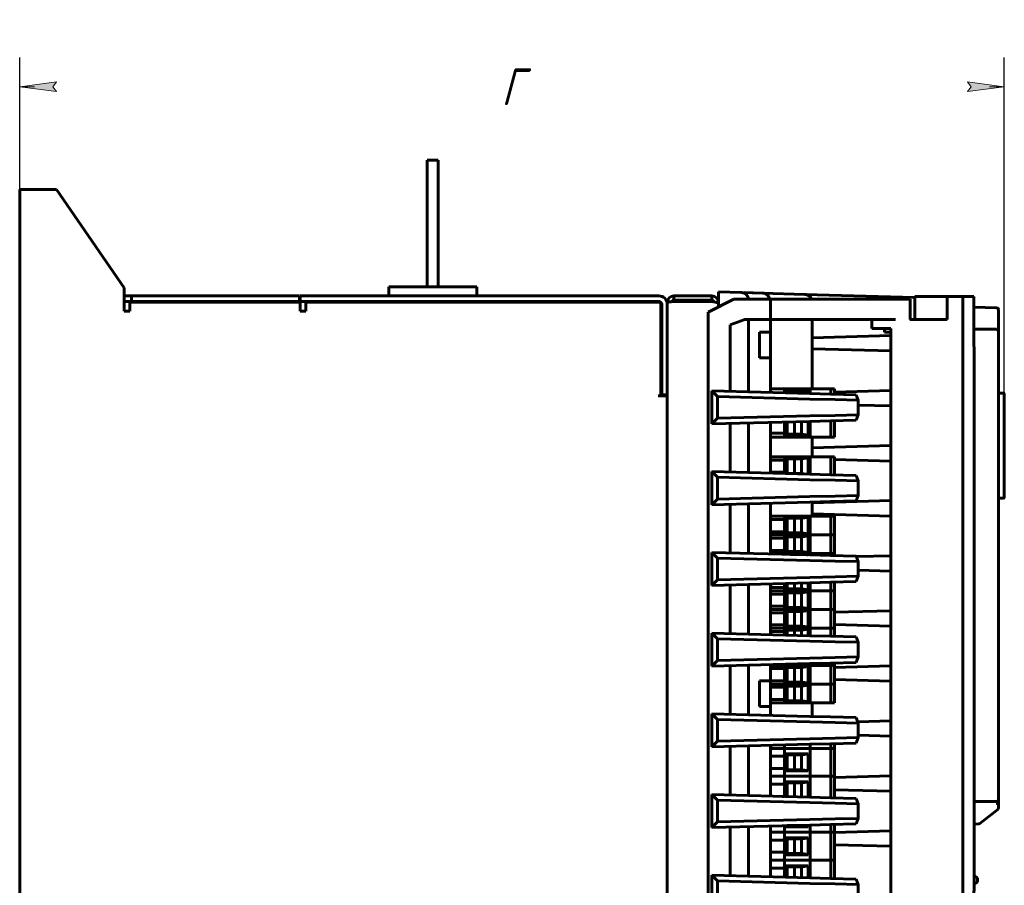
# Model space of a CAD drawing. Header units: millimetres. Extents: x 0 to 297, y 0 to 292.
# Tile 7 of 8: x 123 to 190, y 127 to 186. Entities that reach past the tile are written whole.
import ezdxf

# ---------------------------------------------------------------- set-up
doc = ezdxf.new("R2010")
doc.units = ezdxf.units.MM
doc.linetypes.add('K5LT_BASIC', pattern=[0])
doc.linetypes.add('K5LT_THIN', pattern=[0])
doc.layers.add('Системный слой', color=7, linetype='Continuous')
doc.styles.add('KDIMTEXTSTYLE', font='GOST_AU.SHX', dxfattribs={"width": 0.96, "oblique": 15, "height": 5})
doc.dimstyles.new('KDIMSTYLE (0.25)', dxfattribs={"dimtxt": 5, "dimasz": 1, "dimexe": 2, "dimexo": 0, "dimgap": 1, "dimtad": 1, "dimlfac": 4, "dimtxsty": 'KDIMTEXTSTYLE', "dimsah": 1, "dimcen": 0, "dimdle": 1, "dimadec": 0, "dimazin": 0, "dimtfac": 0.667, "dimtmove": 0, "dimatfit": 3, "dimfxl": 1, "dimtvp": 1, "dimtolj": 1, "dimtzin": 0, "dimarcsym": 0})

# ---------------------------------------------------------------- blocks, each defined once
blk = doc.blocks.new('U3')
at = {"layer": 'Системный слой', "color": 150, "linetype": 'K5LT_BASIC', "lineweight": 60, "true_color": 0x0080ff}
for p, q in [((177.334, 165.777), (177.334, 161.054)), ((177.334, 157.744), (177.334, 156.412)), ((177.334, 153.331), (177.334, 152.362)), ((177.334, 139.662), (177.334, 138.723))]:
    blk.add_line(p, q, dxfattribs=at)
blk = doc.blocks.new('U4')
at = {"layer": 'Системный слой', "color": 150, "linetype": 'K5LT_BASIC', "lineweight": 60, "true_color": 0x0080ff}
for start, end in [(52.36424, 88.35), (44.80138, 47.50307)]:
    blk.add_arc((173.946, 167.066), 0.5, start, end, dxfattribs=at)
blk = doc.blocks.new('U7')
at = {"layer": 'Системный слой', "color": 150, "linetype": 'K5LT_BASIC', "lineweight": 60, "true_color": 0x0080ff}
blk.add_line((170.959, 167.153), (170.959, 166.627), dxfattribs=at)
blk = doc.blocks.new('U9')
at = {"layer": 'Системный слой', "color": 150, "linetype": 'K5LT_BASIC', "lineweight": 60, "true_color": 0x0080ff}
blk.add_line((181.398, 165.777), (181.398, 165.152), dxfattribs=at)
blk = doc.blocks.new('U11')
at = {"layer": 'Системный слой', "color": 150, "linetype": 'K5LT_BASIC', "lineweight": 60, "true_color": 0x0080ff}
for p, q in [((188.604, 127.721), (188.369, 127.887)), ((188.604, 127.433), (188.604, 127.721)), ((188.368, 127.267), (188.604, 127.433))]:
    blk.add_line(p, q, dxfattribs=at)
blk = doc.blocks.new('U12')
at = {"layer": 'Системный слой', "color": 150, "linetype": 'K5LT_BASIC', "lineweight": 60, "true_color": 0x0080ff}
for p, q in [((167.459, 166.927), (167.459, 166.814)), ((167.459, 160.627), (167.459, 86.127))]:
    blk.add_line(p, q, dxfattribs=at)
blk = doc.blocks.new('KDIMARROW_01')
at = {"layer": 'Системный слой'}
blk.add_hatch(color=0, dxfattribs=at).paths.add_polyline_path([(0, 0), (-2.5, 0.329), (-2.25, 0), (-2.5, -0.329)])
at = {"layer": 'Системный слой', "color": 0, "linetype": 'K5LT_THIN', "lineweight": 18}
for p, q in [((-2.25, 0), (-2.5, 0.329)), ((-2.5, 0.329), (0, 0)), ((0, 0), (-2.5, -0.329)), ((-2.5, -0.329), (-2.25, 0)), ((0, 0), (-1, 0))]:
    blk.add_line(p, q, dxfattribs=at)

msp = doc.modelspace()

# ---------------------------------------------------------------- linework, layer by layer
at = {"layer": 'Системный слой', "color": 150, "linetype": 'K5LT_BASIC', "lineweight": 60, "true_color": 0x0080ff}
for p, q in [((151.1087, 176.627), (151.8587, 176.627)), ((151.1087, 175.877), (151.1087, 176.627)), ((151.8587, 176.627), (151.8587, 175.877)), ((151.1087, 168.002), (151.1087, 175.877)), ((151.8587, 168.002), (151.8587, 175.877)), ((123.3337, 174.627), (123.3337, 72.627)), ((123.3337, 174.627), (123.9587, 174.627)), ((123.9587, 174.627), (125.8337, 174.627)), ((130.4587, 167.9207), (125.8337, 174.627)), ((130.4587, 167.9207), (130.4587, 166.327)), ((148.4837, 168.002), (148.4837, 167.377)), ((148.4837, 168.002), (154.4837, 168.002)), ((154.4837, 168.002), (154.4837, 167.377)), ((130.4587, 167.377), (130.9587, 167.377)), ((130.9587, 167.377), (130.9587, 167.002)), ((130.9587, 167.377), (142.4087, 167.377)), ((142.4087, 167.377), (142.4087, 167.002)), ((142.4587, 167.377), (142.4587, 167.002)), ((142.4587, 167.377), (166.8962, 167.377)), ((167.9087, 167.377), (170.5087, 167.377)), ((167.9087, 167.377), (167.9087, 167.077)), ((172.0087, 167.152), (170.2587, 166.277)), ((170.5087, 167.377), (170.5087, 167.077)), ((170.9587, 167.1525), (170.9587, 167.652)), ((172.5231, 167.6069), (170.9587, 167.652)), ((174.5087, 167.152), (172.0087, 167.152)), ((172.5231, 167.6069), (173.9606, 167.5655)), ((173.9606, 167.5655), (172.6969, 167.6019)), ((173.9606, 167.5655), (176.8481, 167.4823)), ((182.6337, 167.152), (174.5087, 167.152)), ((174.5087, 167.152), (174.5087, 165.777)), ((176.8481, 167.4823), (184.335, 167.2667)), ((184.0087, 167.152), (182.6337, 167.152)), ((184.0087, 167.152), (184.0087, 165.777)), ((184.335, 165.777), (184.335, 167.327)), ((186.5381, 167.327), (184.335, 167.327)), ((186.5381, 167.327), (187.614, 167.327)), ((186.5381, 167.327), (186.5381, 165.777)), ((187.614, 167.327), (187.614, 80.577)), ((187.614, 167.327), (188.3677, 167.327)), ((130.4587, 167.002), (130.9587, 167.002)), ((130.8337, 166.327), (130.8337, 166.952)), ((130.8337, 166.952), (142.4587, 166.952)), ((142.4087, 167.002), (130.9587, 167.002)), ((166.8962, 167.002), (142.4587, 167.002)), ((142.4587, 166.327), (142.4587, 166.952)), ((142.8337, 166.952), (166.8962, 166.952)), ((142.8337, 166.952), (142.8337, 166.327)), ((150.4837, 167.002), (150.4837, 166.952)), ((152.4837, 166.952), (152.4837, 167.002)), ((167.0337, 166.8145), (167.0337, 160.577)), ((167.0837, 160.627), (167.0837, 166.8145)), ((167.4587, 160.627), (167.4587, 166.8145)), ((167.9087, 167.077), (170.5087, 167.077)), ((167.9087, 167.002), (170.5087, 167.002)), ((170.9587, 166.927), (170.8269, 166.927)), ((189.912, 166.5726), (188.3678, 166.613)), ((190.0337, 166.4476), (190.0337, 166.0725)), ((190.0337, 166.4476), (190.0337, 166.2589)), ((130.8337, 166.327), (130.4587, 166.327)), ((142.4587, 166.327), (142.8337, 166.327)), ((170.2587, 166.277), (170.2587, 81.777)), ((171.7587, 165.402), (172.7587, 165.777)), ((172.7587, 165.777), (174.5087, 165.777)), ((173.0087, 165.777), (173.0087, 160.8365)), ((182.6337, 165.777), (174.5087, 165.777)), ((174.5087, 165.777), (174.5087, 164.902)), ((183.0087, 165.777), (182.6337, 165.777)), ((184.002, 165.777), (186.5381, 165.777)), ((190.0337, 166.0725), (190.0337, 165.6082)), ((171.7587, 160.8692), (171.7587, 165.402)), ((182.7046, 165.152), (181.3978, 165.152)), ((182.2587, 165.152), (182.2587, 164.902)), ((182.704, 82.752), (182.704, 165.152)), ((182.7046, 165.152), (182.7046, 82.752)), ((189.7837, 165.1082), (188.3681, 165.1082)), ((189.9087, 165.1082), (189.7837, 165.1082)), ((189.7837, 165.1082), (189.9087, 165.1082)), ((190.0337, 164.9832), (190.0337, 165.6082)), ((174.5087, 164.902), (173.7587, 164.902)), ((173.7587, 164.902), (173.7587, 163.152)), ((174.5087, 163.152), (174.5087, 164.902)), ((177.3337, 164.527), (182.7025, 164.6761)), ((182.7046, 164.902), (182.2587, 164.902)), ((182.7025, 83.152), (182.7025, 164.902)), ((182.7033, 164.902), (182.7033, 83.152)), ((190.0337, 164.9832), (190.0337, 133.0457)), ((177.3337, 163.777), (182.7025, 163.6278)), ((174.5087, 163.152), (173.7587, 163.152)), ((174.5087, 163.152), (174.5087, 160.7972)), ((175.4462, 161.0545), (174.5087, 161.0545)), ((175.4462, 161.0545), (175.4712, 161.0545)), ((175.4462, 160.7727), (175.4462, 161.0545)), ((177.1962, 161.0545), (175.4712, 161.0545)), ((178.588, 161.0545), (177.1962, 161.0545)), ((177.1962, 161.0545), (177.1962, 160.7268)), ((178.588, 161.0545), (178.6212, 161.0545)), ((178.6212, 161.0545), (178.6462, 161.0545)), ((178.6212, 160.6895), (178.6212, 161.0545)), ((178.8462, 161.0545), (178.6462, 161.0545)), ((178.8712, 161.0545), (178.8462, 161.0545)), ((178.8712, 161.0545), (178.8712, 160.683)), ((167.0337, 160.577), (166.8337, 160.577)), ((167.4587, 160.577), (167.0337, 160.577)), ((167.4587, 160.627), (167.0837, 160.627)), ((167.4587, 160.577), (167.4587, 86.177)), ((170.5087, 158.652), (170.5087, 160.902)), ((170.8837, 160.517), (170.5087, 160.902)), ((170.5087, 160.902), (177.1823, 160.7272)), ((170.8837, 160.517), (170.8837, 159.0369)), ((170.8837, 160.517), (177.1725, 160.3523)), ((177.0712, 160.927), (175.5712, 160.927)), ((175.5712, 160.927), (175.5712, 160.7694)), ((175.5712, 160.927), (175.6449, 160.8533)), ((175.6449, 160.8533), (175.6449, 160.7675)), ((176.6212, 160.8533), (175.6449, 160.8533)), ((176.1331, 160.8533), (176.1331, 160.7547)), ((176.6212, 160.8533), (177.0712, 160.9085)), ((176.6212, 160.7419), (176.6212, 160.8533)), ((177.0712, 160.7301), (177.0712, 160.927)), ((177.1823, 160.7272), (178.5995, 160.6901)), ((178.5995, 160.6901), (180.339, 160.6446)), ((178.8712, 160.8197), (182.7025, 160.9261)), ((180.339, 160.6446), (180.4793, 160.2743)), ((190.0337, 160.7531), (190.3846, 160.747)), ((190.4337, 160.2952), (190.4337, 160.697)), ((177.1725, 160.3523), (178.9167, 160.3152)), ((178.9167, 160.3152), (180.4793, 160.2743)), ((180.4793, 159.2796), (180.4793, 160.2743)), ((180.4793, 159.9396), (182.7025, 159.8778)), ((190.4337, 160.2952), (190.4337, 154.0453)), ((170.5087, 158.652), (170.8837, 159.0369)), ((177.1725, 159.2016), (170.8837, 159.0369)), ((178.9167, 159.2387), (177.1725, 159.2016)), ((180.4793, 159.2796), (178.9167, 159.2387)), ((180.4793, 159.2796), (180.339, 158.9094)), ((177.1823, 158.8267), (170.5087, 158.652)), ((171.7587, 155.3692), (171.7587, 158.6847)), ((173.0087, 155.3365), (173.0087, 158.7174)), ((174.5087, 155.2972), (174.5087, 158.7567)), ((175.4462, 157.7445), (175.4462, 158.7813)), ((175.5712, 158.7845), (175.5712, 157.872)), ((175.6449, 158.7865), (175.6449, 157.9456)), ((176.1331, 158.7992), (176.1331, 157.9456)), ((176.6212, 157.9456), (176.6212, 158.812)), ((177.0712, 157.872), (177.0712, 158.8238)), ((178.5995, 158.8638), (177.1823, 158.8267)), ((177.1962, 158.8271), (177.1962, 157.7445)), ((180.339, 158.9094), (178.5995, 158.8638)), ((178.6212, 157.7445), (178.6212, 158.8644)), ((178.8712, 158.8709), (178.8712, 157.7445)), ((174.5087, 158.0316), (175.4462, 158.0316)), ((175.4462, 157.7445), (174.5087, 157.7445)), ((175.4462, 157.7445), (175.4712, 157.7445)), ((177.1962, 157.7445), (175.4712, 157.7445)), ((175.5712, 157.872), (175.6449, 157.9456)), ((175.5712, 157.872), (177.0712, 157.872)), ((175.6449, 157.9456), (176.6212, 157.9456)), ((177.0712, 157.8904), (176.6212, 157.9456)), ((178.588, 157.7445), (177.1962, 157.7445)), ((178.588, 157.7445), (178.6212, 157.7445)), ((178.6212, 157.7445), (178.6462, 157.7445)), ((178.8462, 157.7445), (178.6462, 157.7445)), ((178.8712, 157.7445), (178.8462, 157.7445)), ((177.3337, 157.027), (182.7025, 157.1761)), ((174.5087, 156.412), (175.4462, 156.412)), ((175.4462, 156.412), (175.4712, 156.412)), ((175.4462, 155.2727), (175.4462, 156.412)), ((177.1962, 156.412), (175.4712, 156.412)), ((177.0712, 156.352), (175.5712, 156.352)), ((175.5712, 156.352), (175.6449, 156.2783)), ((175.5712, 156.352), (175.5712, 155.2694)), ((177.0712, 155.2301), (177.0712, 156.352)), ((177.1962, 156.412), (177.1962, 155.2268)), ((178.588, 156.412), (177.1962, 156.412)), ((178.588, 156.412), (178.6212, 156.412)), ((178.6212, 155.1895), (178.6212, 156.412)), ((178.6212, 156.412), (178.6462, 156.412)), ((178.8462, 156.412), (178.6462, 156.412)), ((178.8462, 156.412), (178.8712, 156.412)), ((178.8712, 156.412), (178.8712, 155.183)), ((174.5087, 156.1923), (175.4462, 156.1923)), ((176.6212, 156.2783), (175.6449, 156.2783)), ((175.6449, 156.2783), (175.6449, 155.2756)), ((176.1331, 156.2783), (176.1331, 155.2756)), ((176.6212, 156.2783), (177.0712, 156.3336)), ((176.6212, 155.2756), (176.6212, 156.2783)), ((178.8712, 156.2343), (182.7025, 156.1278)), ((170.5087, 153.152), (170.5087, 155.402)), ((170.5087, 155.402), (177.1823, 155.2272)), ((170.8837, 155.017), (170.5087, 155.402)), ((170.8837, 155.017), (170.8837, 153.5369)), ((170.8837, 155.017), (177.1725, 154.8523)), ((174.5087, 155.3616), (175.4462, 155.3616)), ((175.6369, 155.2677), (175.6449, 155.2756)), ((175.6449, 155.2756), (176.6212, 155.2756)), ((176.9705, 155.2328), (176.6212, 155.2756)), ((177.1823, 155.2272), (178.5995, 155.1901)), ((178.5995, 155.1901), (180.339, 155.1446)), ((180.339, 155.1446), (180.4793, 154.7743)), ((177.1725, 154.8523), (178.9167, 154.8152)), ((178.9167, 154.8152), (180.4793, 154.7743)), ((180.4793, 153.7796), (180.4793, 154.7743)), ((177.1725, 153.7016), (170.8837, 153.5369)), ((178.9167, 153.7387), (177.1725, 153.7016)), ((180.4793, 153.7796), (178.9167, 153.7387)), ((180.4793, 153.7796), (180.339, 153.4094)), ((190.4337, 153.6435), (190.4337, 154.0453)), ((170.5087, 153.152), (170.8837, 153.5369)), ((177.1823, 153.3267), (170.5087, 153.152)), ((171.7587, 149.8692), (171.7587, 153.1847)), ((173.0087, 149.8365), (173.0087, 153.2174)), ((174.5087, 149.7972), (174.5087, 153.2567)), ((178.5995, 153.3638), (177.1823, 153.3267)), ((177.3337, 153.277), (182.7025, 153.4261)), ((180.339, 153.4094), (178.5995, 153.3638)), ((190.3846, 153.5935), (190.0337, 153.5874)), ((174.5087, 152.362), (175.4462, 152.362)), ((175.4462, 152.362), (175.4712, 152.362)), ((175.4462, 151.092), (175.4462, 152.362)), ((177.1962, 152.362), (175.4712, 152.362)), ((177.1962, 152.362), (177.1962, 151.092)), ((178.588, 152.362), (177.1962, 152.362)), ((177.3337, 152.527), (182.7025, 152.3778)), ((178.588, 152.362), (178.6212, 152.362)), ((178.6212, 151.092), (178.6212, 152.362)), ((178.6212, 152.362), (178.6462, 152.362)), ((178.8462, 152.362), (178.6462, 152.362)), ((178.8462, 152.362), (178.8712, 152.362)), ((178.8712, 152.362), (178.8712, 151.092)), ((174.5087, 152.1423), (175.4462, 152.1423)), ((177.0712, 152.302), (175.5712, 152.302)), ((175.5712, 152.302), (175.6449, 152.2283)), ((175.5712, 152.302), (175.5712, 151.152)), ((176.6212, 152.2283), (175.6449, 152.2283)), ((175.6449, 152.2283), (175.6449, 151.2256)), ((176.1331, 152.2283), (176.1331, 151.2256)), ((176.6212, 152.2283), (177.0712, 152.2836)), ((176.6212, 151.2256), (176.6212, 152.2283)), ((177.0712, 151.152), (177.0712, 152.302)), ((174.5087, 151.3116), (175.4462, 151.3116)), ((174.5087, 151.092), (175.4462, 151.092)), ((174.5087, 151.092), (175.4462, 151.092)), ((175.4462, 151.092), (175.4712, 151.092)), ((175.4462, 149.822), (175.4462, 151.092)), ((175.4712, 151.092), (175.4462, 151.092)), ((177.1962, 151.092), (175.4712, 151.092)), ((177.1962, 151.092), (175.4712, 151.092)), ((175.5712, 151.152), (175.6449, 151.2256)), ((175.5712, 151.152), (177.0712, 151.152)), ((177.0712, 151.032), (175.5712, 151.032)), ((175.5712, 151.032), (175.6449, 150.9583)), ((175.5712, 151.032), (175.5712, 149.882)), ((175.6449, 151.2256), (176.6212, 151.2256)), ((177.0712, 151.1704), (176.6212, 151.2256)), ((176.6212, 150.9583), (177.0712, 151.0136)), ((177.0712, 149.882), (177.0712, 151.032)), ((177.1962, 151.092), (177.1962, 149.822)), ((178.588, 151.092), (177.1962, 151.092)), ((178.588, 151.092), (177.1962, 151.092)), ((178.588, 151.092), (178.6212, 151.092)), ((178.6212, 151.092), (178.588, 151.092)), ((178.6212, 149.822), (178.6212, 151.092)), ((178.6212, 151.092), (178.6462, 151.092)), ((178.6462, 151.092), (178.6212, 151.092)), ((178.8462, 151.092), (178.6462, 151.092)), ((178.8462, 151.092), (178.6462, 151.092)), ((178.8462, 151.092), (178.8712, 151.092)), ((178.8712, 151.092), (178.8462, 151.092)), ((178.8712, 151.092), (178.8712, 149.822)), ((174.5087, 150.8723), (175.4462, 150.8723)), ((176.6212, 150.9583), (175.6449, 150.9583)), ((175.6449, 150.9583), (175.6449, 149.9556)), ((176.1331, 150.9583), (176.1331, 149.9556)), ((176.6212, 149.9556), (176.6212, 150.9583)), ((170.5087, 147.652), (170.5087, 149.902)), ((170.5087, 149.902), (177.1823, 149.7272)), ((170.8837, 149.517), (170.5087, 149.902)), ((174.5087, 150.0416), (175.4462, 150.0416)), ((174.5087, 149.822), (175.4462, 149.822)), ((174.5087, 149.822), (175.4462, 149.822)), ((175.4712, 149.822), (175.4462, 149.822)), ((175.4462, 149.822), (175.4712, 149.822)), ((175.4462, 149.7727), (175.4462, 149.822)), ((177.1962, 149.822), (175.4712, 149.822)), ((177.1962, 149.822), (175.4712, 149.822)), ((175.5712, 149.882), (175.6449, 149.9556)), ((175.5712, 149.882), (177.0712, 149.882)), ((175.6449, 149.9556), (176.6212, 149.9556)), ((177.0712, 149.762), (175.8549, 149.762)), ((177.0712, 149.9004), (176.6212, 149.9556)), ((176.9811, 149.7325), (177.0712, 149.7436)), ((177.0712, 149.7301), (177.0712, 149.762)), ((177.1823, 149.7272), (178.5995, 149.6901)), ((178.588, 149.822), (177.1962, 149.822)), ((177.1962, 149.822), (177.1962, 149.7268)), ((178.588, 149.822), (177.1962, 149.822)), ((178.6212, 149.822), (178.588, 149.822)), ((178.588, 149.822), (178.6212, 149.822)), ((178.5995, 149.6901), (180.339, 149.6446)), ((178.6462, 149.822), (178.6212, 149.822)), ((178.6212, 149.6895), (178.6212, 149.822)), ((178.6212, 149.822), (178.6462, 149.822)), ((178.8462, 149.822), (178.6462, 149.822)), ((178.8462, 149.822), (178.6462, 149.822)), ((178.8712, 149.822), (178.8462, 149.822)), ((178.8462, 149.822), (178.8712, 149.822)), ((178.8712, 149.822), (178.8712, 149.683)), ((180.339, 149.6446), (180.4793, 149.2743)), ((180.3518, 149.6108), (182.7025, 149.6761)), ((170.8837, 149.517), (170.8837, 148.0369)), ((170.8837, 149.517), (177.1725, 149.3523)), ((177.1725, 149.3523), (178.9167, 149.3152)), ((178.9167, 149.3152), (180.4793, 149.2743)), ((180.4793, 148.2796), (180.4793, 149.2743)), ((180.4793, 148.6896), (182.7025, 148.6278)), ((170.5087, 147.652), (170.8837, 148.0369)), ((177.1823, 147.8267), (170.5087, 147.652)), ((177.1725, 148.2016), (170.8837, 148.0369)), ((171.7587, 144.3692), (171.7587, 147.6847)), ((173.0087, 144.3365), (173.0087, 147.7174)), ((174.5087, 144.2972), (174.5087, 147.7567)), ((175.4462, 147.282), (175.4462, 147.7813)), ((175.5712, 147.7845), (175.5712, 147.342)), ((175.6449, 147.7865), (175.6449, 147.4156)), ((176.1331, 147.7992), (176.1331, 147.4156)), ((176.6212, 147.4156), (176.6212, 147.812)), ((177.0712, 147.342), (177.0712, 147.8238)), ((178.9167, 148.2387), (177.1725, 148.2016)), ((178.5995, 147.8638), (177.1823, 147.8267)), ((177.1962, 147.8271), (177.1962, 147.282)), ((180.339, 147.9094), (178.5995, 147.8638)), ((178.6212, 147.282), (178.6212, 147.8644)), ((178.8712, 147.8709), (178.8712, 147.282)), ((180.4793, 148.2796), (178.9167, 148.2387)), ((180.4793, 148.2796), (180.339, 147.9094)), ((174.5087, 147.5016), (175.4462, 147.5016)), ((174.5087, 147.282), (175.4462, 147.282)), ((174.5087, 147.282), (175.4462, 147.282)), ((174.5087, 147.0623), (175.4462, 147.0623)), ((175.4462, 147.282), (175.4712, 147.282)), ((175.4462, 146.012), (175.4462, 147.282)), ((175.4712, 147.282), (175.4462, 147.282)), ((177.1962, 147.282), (175.4712, 147.282)), ((177.1962, 147.282), (175.4712, 147.282)), ((175.5712, 147.342), (175.6449, 147.4156)), ((175.5712, 147.342), (177.0712, 147.342)), ((177.0712, 147.222), (175.5712, 147.222)), ((175.5712, 147.222), (175.6449, 147.1483)), ((175.5712, 147.222), (175.5712, 146.072)), ((175.6449, 147.4156), (176.6212, 147.4156)), ((176.6212, 147.1483), (175.6449, 147.1483)), ((175.6449, 147.1483), (175.6449, 146.1456)), ((176.1331, 147.1483), (176.1331, 146.1456)), ((177.0712, 147.3604), (176.6212, 147.4156)), ((176.6212, 147.1483), (177.0712, 147.2036)), ((176.6212, 146.1456), (176.6212, 147.1483)), ((177.0712, 146.072), (177.0712, 147.222)), ((177.1962, 147.282), (177.1962, 146.012)), ((178.588, 147.282), (177.1962, 147.282)), ((178.588, 147.282), (177.1962, 147.282)), ((178.588, 147.282), (178.6212, 147.282)), ((178.6212, 147.282), (178.588, 147.282)), ((178.6212, 146.012), (178.6212, 147.282)), ((178.6212, 147.282), (178.6462, 147.282)), ((178.6462, 147.282), (178.6212, 147.282)), ((178.8462, 147.282), (178.6462, 147.282)), ((178.8462, 147.282), (178.6462, 147.282)), ((178.8462, 147.282), (178.8712, 147.282)), ((178.8712, 147.282), (178.8462, 147.282)), ((178.8712, 147.282), (178.8712, 146.012)), ((174.5087, 146.2316), (175.4462, 146.2316)), ((174.5087, 146.012), (175.4462, 146.012)), ((174.5087, 146.012), (175.4462, 146.012)), ((174.5087, 145.7923), (175.4462, 145.7923)), ((175.4712, 146.012), (175.4462, 146.012)), ((175.4462, 146.012), (175.4712, 146.012)), ((175.4462, 144.742), (175.4462, 146.012)), ((177.1962, 146.012), (175.4712, 146.012)), ((177.1962, 146.012), (175.4712, 146.012)), ((175.5712, 146.072), (175.6449, 146.1456)), ((175.5712, 146.072), (177.0712, 146.072)), ((177.0712, 145.952), (175.5712, 145.952)), ((175.5712, 145.952), (175.6449, 145.8783)), ((175.5712, 145.952), (175.5712, 144.802)), ((175.6449, 146.1456), (176.6212, 146.1456)), ((176.6212, 145.8783), (175.6449, 145.8783)), ((175.6449, 145.8783), (175.6449, 144.8756)), ((176.1331, 145.8783), (176.1331, 144.8756)), ((177.0712, 146.0904), (176.6212, 146.1456)), ((176.6212, 145.8783), (177.0712, 145.9336)), ((176.6212, 144.8756), (176.6212, 145.8783)), ((177.0712, 144.802), (177.0712, 145.952)), ((178.588, 146.012), (177.1962, 146.012)), ((177.1962, 146.012), (177.1962, 144.742)), ((178.588, 146.012), (177.1962, 146.012)), ((178.6212, 146.012), (178.588, 146.012)), ((178.588, 146.012), (178.6212, 146.012)), ((178.6462, 146.012), (178.6212, 146.012)), ((178.6212, 144.742), (178.6212, 146.012)), ((178.6212, 146.012), (178.6462, 146.012)), ((178.8462, 146.012), (178.6462, 146.012)), ((178.8462, 146.012), (178.6462, 146.012)), ((178.8712, 146.012), (178.8462, 146.012)), ((178.8462, 146.012), (178.8712, 146.012)), ((178.8712, 146.012), (178.8712, 144.742)), ((178.8712, 145.8197), (182.7025, 145.9261)), ((174.5087, 144.9616), (175.4462, 144.9616)), ((178.8712, 144.9843), (182.7025, 144.8778)), ((170.5087, 144.402), (177.1823, 144.2272)), ((170.8837, 144.017), (170.5087, 144.402)), ((170.5087, 142.152), (170.5087, 144.402)), ((174.5087, 144.742), (175.4462, 144.742)), ((174.5087, 144.742), (175.4462, 144.742)), ((174.5087, 144.5223), (175.4462, 144.5223)), ((175.4462, 144.742), (175.4712, 144.742)), ((175.4462, 144.2727), (175.4462, 144.742)), ((175.4712, 144.742), (175.4462, 144.742)), ((177.1962, 144.742), (175.4712, 144.742)), ((177.1962, 144.742), (175.4712, 144.742)), ((175.5712, 144.802), (175.6449, 144.8756)), ((175.5712, 144.802), (177.0712, 144.802)), ((177.0712, 144.682), (175.5712, 144.682)), ((175.5712, 144.682), (175.6449, 144.6083)), ((175.5712, 144.682), (175.5712, 144.2694)), ((175.6449, 144.8756), (176.6212, 144.8756)), ((176.6212, 144.6083), (175.6449, 144.6083)), ((175.6449, 144.6083), (175.6449, 144.2675)), ((176.1331, 144.6083), (176.1331, 144.2547)), ((177.0712, 144.8204), (176.6212, 144.8756)), ((176.6212, 144.6083), (177.0712, 144.6636)), ((176.6212, 144.2419), (176.6212, 144.6083)), ((177.0712, 144.2301), (177.0712, 144.682)), ((177.1962, 144.742), (177.1962, 144.2268)), ((178.588, 144.742), (177.1962, 144.742)), ((178.588, 144.742), (177.1962, 144.742)), ((178.588, 144.742), (178.6212, 144.742)), ((178.6212, 144.742), (178.588, 144.742)), ((178.6212, 144.1895), (178.6212, 144.742)), ((178.6212, 144.742), (178.6462, 144.742)), ((178.6462, 144.742), (178.6212, 144.742)), ((178.8462, 144.742), (178.6462, 144.742)), ((178.8462, 144.742), (178.6462, 144.742)), ((178.8462, 144.742), (178.8712, 144.742)), ((178.8712, 144.742), (178.8462, 144.742)), ((178.8712, 144.742), (178.8712, 144.183)), ((170.8837, 144.017), (177.1725, 143.8523)), ((170.8837, 144.017), (170.8837, 142.5369)), ((177.1725, 143.8523), (178.9167, 143.8152)), ((177.1823, 144.2272), (178.5995, 144.1901)), ((178.5995, 144.1901), (180.339, 144.1446)), ((178.9167, 143.8152), (180.4793, 143.7743)), ((180.339, 144.1446), (180.4793, 143.7743)), ((180.4793, 142.7796), (180.4793, 143.7743)), ((170.5087, 142.152), (170.8837, 142.5369)), ((177.1823, 142.3267), (170.5087, 142.152)), ((177.1725, 142.7016), (170.8837, 142.5369)), ((174.5087, 141.152), (174.5087, 142.2567)), ((175.4462, 142.202), (175.4462, 142.2813)), ((175.5712, 142.262), (175.5944, 142.2851)), ((175.5712, 142.2845), (175.5712, 142.262)), ((175.5712, 142.262), (177.0712, 142.262)), ((177.0712, 142.2804), (176.7798, 142.3162)), ((177.0712, 142.262), (177.0712, 142.3238)), ((178.9167, 142.7387), (177.1725, 142.7016)), ((178.5995, 142.3638), (177.1823, 142.3267)), ((177.1962, 142.3271), (177.1962, 142.202)), ((180.339, 142.4094), (178.5995, 142.3638)), ((178.6212, 142.202), (178.6212, 142.3644)), ((178.8712, 142.3709), (178.8712, 142.202)), ((180.4793, 142.7796), (178.9167, 142.7387)), ((180.4793, 142.7796), (180.339, 142.4094)), ((171.7587, 138.8692), (171.7587, 142.1847)), ((173.0087, 138.8365), (173.0087, 142.2174)), ((174.5087, 142.202), (175.4462, 142.202)), ((174.5087, 142.202), (175.4462, 142.202)), ((174.5087, 141.9823), (175.4462, 141.9823)), ((175.4462, 142.202), (175.4712, 142.202)), ((175.4462, 140.932), (175.4462, 142.202)), ((175.4712, 142.202), (175.4462, 142.202)), ((177.1962, 142.202), (175.4712, 142.202)), ((177.1962, 142.202), (175.4712, 142.202)), ((177.0712, 142.142), (175.5712, 142.142)), ((175.5712, 142.142), (175.6449, 142.0683)), ((175.5712, 142.142), (175.5712, 140.992)), ((176.6212, 142.0683), (175.6449, 142.0683)), ((175.6449, 142.0683), (175.6449, 141.0656)), ((176.1331, 142.0683), (176.1331, 141.0656)), ((176.6212, 142.0683), (177.0712, 142.1236)), ((176.6212, 141.0656), (176.6212, 142.0683)), ((177.0712, 140.992), (177.0712, 142.142)), ((177.1962, 142.202), (177.1962, 140.932)), ((178.588, 142.202), (177.1962, 142.202)), ((178.588, 142.202), (177.1962, 142.202)), ((178.588, 142.202), (178.6212, 142.202)), ((178.6212, 142.202), (178.588, 142.202)), ((178.6212, 140.932), (178.6212, 142.202)), ((178.6212, 142.202), (178.6462, 142.202)), ((178.6462, 142.202), (178.6212, 142.202)), ((178.8462, 142.202), (178.6462, 142.202)), ((178.8462, 142.202), (178.6462, 142.202)), ((178.8462, 142.202), (178.8712, 142.202)), ((178.8712, 142.202), (178.8462, 142.202)), ((178.8712, 142.202), (178.8712, 140.932)), ((178.8712, 142.0697), (182.7025, 142.1761)), ((173.7587, 139.402), (173.7587, 141.152)), ((174.5087, 141.152), (173.7587, 141.152)), ((174.5087, 139.402), (174.5087, 141.152)), ((174.5087, 141.1516), (175.4462, 141.1516)), ((174.5087, 140.932), (175.4462, 140.932)), ((174.5087, 140.932), (175.4462, 140.932)), ((175.4712, 140.932), (175.4462, 140.932)), ((175.4462, 140.932), (175.4712, 140.932)), ((175.4462, 139.662), (175.4462, 140.932)), ((177.1962, 140.932), (175.4712, 140.932)), ((177.1962, 140.932), (175.4712, 140.932)), ((175.5712, 140.992), (175.6449, 141.0656)), ((175.5712, 140.992), (177.0712, 140.992)), ((175.6449, 141.0656), (176.6212, 141.0656)), ((177.0712, 141.0104), (176.6212, 141.0656)), ((178.588, 140.932), (177.1962, 140.932)), ((177.1962, 140.932), (177.1962, 139.662)), ((178.588, 140.932), (177.1962, 140.932)), ((178.6212, 140.932), (178.588, 140.932)), ((178.588, 140.932), (178.6212, 140.932)), ((178.6462, 140.932), (178.6212, 140.932)), ((178.6212, 139.662), (178.6212, 140.932)), ((178.6212, 140.932), (178.6462, 140.932)), ((178.8462, 140.932), (178.6462, 140.932)), ((178.8462, 140.932), (178.6462, 140.932)), ((178.8712, 140.932), (178.8462, 140.932)), ((178.8462, 140.932), (178.8712, 140.932)), ((178.8712, 141.2343), (182.7025, 141.1278)), ((178.8712, 140.932), (178.8712, 139.662)), ((174.5087, 140.7123), (175.4462, 140.7123)), ((177.0712, 140.872), (175.5712, 140.872)), ((175.5712, 140.872), (175.6449, 140.7983)), ((175.5712, 140.872), (175.5712, 139.722)), ((176.6212, 140.7983), (175.6449, 140.7983)), ((175.6449, 140.7983), (175.6449, 139.7956)), ((176.1331, 140.7983), (176.1331, 139.7956)), ((176.6212, 140.7983), (177.0712, 140.8536)), ((176.6212, 139.7956), (176.6212, 140.7983)), ((177.0712, 139.722), (177.0712, 140.872)), ((174.5087, 139.8816), (175.4462, 139.8816)), ((174.5087, 139.662), (175.4462, 139.662)), ((175.4712, 139.662), (175.4462, 139.662)), ((177.1962, 139.662), (175.4712, 139.662)), ((175.5712, 139.722), (175.6449, 139.7956)), ((175.5712, 139.722), (177.0712, 139.722)), ((175.6449, 139.7956), (176.6212, 139.7956)), ((177.0712, 139.7404), (176.6212, 139.7956)), ((178.588, 139.662), (177.1962, 139.662)), ((178.6212, 139.662), (178.588, 139.662)), ((178.6462, 139.662), (178.6212, 139.662)), ((178.8462, 139.662), (178.6462, 139.662)), ((178.8712, 139.662), (178.8462, 139.662)), ((170.5087, 136.652), (170.5087, 138.902)), ((170.8837, 138.517), (170.5087, 138.902)), ((170.5087, 138.902), (177.1823, 138.7272)), ((174.5087, 139.402), (173.7587, 139.402)), ((174.5087, 138.7972), (174.5087, 139.402)), ((170.8837, 138.517), (177.1725, 138.3523)), ((170.8837, 138.517), (170.8837, 137.0369)), ((177.1725, 138.3523), (178.9167, 138.3152)), ((177.1823, 138.7272), (178.5995, 138.6901)), ((178.5995, 138.6901), (180.339, 138.6446)), ((178.9167, 138.3152), (180.4793, 138.2743)), ((180.339, 138.6446), (180.4793, 138.2743)), ((180.4455, 138.3634), (182.7025, 138.4261)), ((180.4793, 137.2796), (180.4793, 138.2743)), ((170.5087, 136.652), (170.8837, 137.0369)), ((177.1725, 137.2016), (170.8837, 137.0369)), ((178.9167, 137.2387), (177.1725, 137.2016)), ((180.339, 136.9094), (178.5995, 136.8638)), ((180.4793, 137.2796), (178.9167, 137.2387)), ((180.4793, 137.2796), (180.339, 136.9094)), ((180.4793, 137.4396), (182.7025, 137.3778)), ((177.1823, 136.8267), (170.5087, 136.652)), ((171.7587, 133.3692), (171.7587, 136.6847)), ((173.0087, 133.3365), (173.0087, 136.7174)), ((174.5087, 133.2972), (174.5087, 136.7567)), ((174.5087, 136.5495), (175.4462, 136.5495)), ((174.5087, 136.5495), (175.4462, 136.5495)), ((175.4462, 136.5495), (175.4462, 136.7813)), ((175.4712, 136.5495), (175.4462, 136.5495)), ((175.4462, 136.5495), (175.4712, 136.5495)), ((175.4462, 134.6445), (175.4462, 136.5495)), ((177.1962, 136.5495), (175.4712, 136.5495)), ((177.1962, 136.5495), (175.4712, 136.5495)), ((178.5995, 136.8638), (177.1823, 136.8267)), ((177.1962, 136.8271), (177.1962, 136.5495)), ((178.588, 136.5495), (177.1962, 136.5495)), ((177.1962, 136.5495), (177.1962, 134.6445)), ((178.588, 136.5495), (177.1962, 136.5495)), ((178.6212, 136.5495), (178.588, 136.5495)), ((178.588, 136.5495), (178.6212, 136.5495)), ((178.6212, 136.5495), (178.6212, 136.8644)), ((178.6462, 136.5495), (178.6212, 136.5495)), ((178.6212, 134.6445), (178.6212, 136.5495)), ((178.6212, 136.5495), (178.6462, 136.5495)), ((178.8462, 136.5495), (178.6462, 136.5495)), ((178.8462, 136.5495), (178.6462, 136.5495)), ((178.8712, 136.5495), (178.8462, 136.5495)), ((178.8462, 136.5495), (178.8712, 136.5495)), ((178.8712, 136.8709), (178.8712, 136.5495)), ((178.8712, 136.5495), (178.8712, 134.6445)), ((174.5087, 136.0123), (175.4462, 136.0123)), ((177.0712, 136.172), (175.5712, 136.172)), ((175.5712, 136.172), (175.6449, 136.0983)), ((175.5712, 136.172), (175.5712, 135.022)), ((176.6212, 136.0983), (175.6449, 136.0983)), ((175.6449, 136.0983), (175.6449, 135.0956)), ((176.1331, 136.0983), (176.1331, 135.0956)), ((176.6212, 136.0983), (177.0712, 136.1535)), ((176.6212, 135.0956), (176.6212, 136.0983)), ((177.0712, 135.022), (177.0712, 136.172)), ((174.5087, 135.1816), (175.4462, 135.1816)), ((175.5712, 135.022), (175.6449, 135.0956)), ((175.5712, 135.022), (177.0712, 135.022)), ((175.6449, 135.0956), (176.6212, 135.0956)), ((177.0712, 135.0404), (176.6212, 135.0956)), ((174.5087, 134.6445), (175.4462, 134.6445)), ((174.5087, 134.6445), (175.4462, 134.6445)), ((175.4712, 134.6445), (175.4462, 134.6445)), ((175.4462, 134.6445), (175.4712, 134.6445)), ((175.4462, 133.2727), (175.4462, 134.6445)), ((177.1962, 134.6445), (175.4712, 134.6445)), ((177.1962, 134.6445), (175.4712, 134.6445)), ((177.0712, 134.267), (175.5712, 134.267)), ((175.5712, 134.267), (175.6449, 134.1933)), ((175.5712, 134.267), (175.5712, 133.2694)), ((176.6212, 134.1933), (177.0712, 134.2485)), ((177.0712, 133.2301), (177.0712, 134.267)), ((178.588, 134.6445), (177.1962, 134.6445)), ((177.1962, 134.6445), (177.1962, 133.2268)), ((178.588, 134.6445), (177.1962, 134.6445)), ((178.6212, 134.6445), (178.588, 134.6445)), ((178.588, 134.6445), (178.6212, 134.6445)), ((178.6462, 134.6445), (178.6212, 134.6445)), ((178.6212, 133.1895), (178.6212, 134.6445)), ((178.6212, 134.6445), (178.6462, 134.6445)), ((178.8462, 134.6445), (178.6462, 134.6445)), ((178.8462, 134.6445), (178.6462, 134.6445)), ((178.8712, 134.6445), (178.8462, 134.6445)), ((178.8462, 134.6445), (178.8712, 134.6445)), ((178.8712, 134.5697), (182.7025, 134.6761)), ((178.8712, 134.6445), (178.8712, 133.183)), ((174.5087, 134.1073), (175.4462, 134.1073)), ((176.6212, 134.1933), (175.6449, 134.1933)), ((175.6449, 134.1933), (175.6449, 133.2675)), ((176.1331, 134.1933), (176.1331, 133.2547)), ((176.6212, 133.2419), (176.6212, 134.1933)), ((178.8712, 133.7343), (182.7025, 133.6278)), ((170.8837, 133.017), (170.5087, 133.402)), ((170.5087, 133.402), (177.1823, 133.2272)), ((170.5087, 131.152), (170.5087, 133.402)), ((170.8837, 133.017), (177.1725, 132.8523)), ((170.8837, 133.017), (170.8837, 131.5369)), ((175.2951, 133.2766), (175.4462, 133.2766)), ((177.1823, 133.2272), (178.5995, 133.1901)), ((178.5995, 133.1901), (180.339, 133.1446)), ((180.339, 133.1446), (180.4793, 132.7743)), ((188.3698, 132.9207), (189.7837, 132.9207)), ((189.7837, 132.9207), (189.9087, 132.9207)), ((189.9087, 132.9207), (189.7837, 132.9207)), ((190.0337, 132.8849), (190.0337, 133.0457)), ((190.0337, 133.0457), (190.0337, 132.8849)), ((190.0337, 132.4948), (190.0337, 132.8849)), ((177.1725, 132.8523), (178.9167, 132.8152)), ((178.9167, 132.8152), (180.4793, 132.7743)), ((180.4793, 131.7796), (180.4793, 132.7743)), ((189.9859, 132.3961), (188.7583, 131.4345)), ((170.5087, 131.152), (170.8837, 131.5369)), ((177.1725, 131.7016), (170.8837, 131.5369)), ((178.9167, 131.7387), (177.1725, 131.7016)), ((180.4793, 131.7796), (178.9167, 131.7387)), ((180.4793, 131.7796), (180.339, 131.4094)), ((177.1823, 131.3267), (170.5087, 131.152)), ((171.7587, 127.8692), (171.7587, 131.1847)), ((173.0087, 127.8365), (173.0087, 131.2174)), ((174.5087, 127.7972), (174.5087, 131.2567)), ((175.4462, 130.8345), (175.4462, 131.2813)), ((175.5712, 131.212), (175.6449, 131.2856)), ((175.5712, 131.2845), (175.5712, 131.212)), ((175.5712, 131.212), (177.0712, 131.212)), ((175.6449, 131.2865), (175.6449, 131.2856)), ((175.6449, 131.2856), (176.6212, 131.2856)), ((176.1331, 131.2992), (176.1331, 131.2856)), ((176.6212, 131.2856), (176.6212, 131.312)), ((177.0712, 131.2304), (176.6212, 131.2856)), ((177.0712, 131.212), (177.0712, 131.3238)), ((178.5995, 131.3638), (177.1823, 131.3267)), ((177.1962, 131.3271), (177.1962, 130.8345)), ((180.339, 131.4094), (178.5995, 131.3638)), ((178.6212, 130.8345), (178.6212, 131.3644)), ((178.8712, 131.3709), (178.8712, 130.8345)), ((178.8712, 130.8197), (182.7025, 130.9261)), ((188.3694, 131.3965), (188.6855, 131.4081)), ((174.5087, 130.8345), (175.4462, 130.8345)), ((174.5087, 130.8345), (175.4462, 130.8345)), ((174.5087, 130.2973), (175.4462, 130.2973)), ((175.4712, 130.8345), (175.4462, 130.8345)), ((175.4462, 130.8345), (175.4712, 130.8345)), ((175.4462, 128.9295), (175.4462, 130.8345)), ((177.1962, 130.8345), (175.4712, 130.8345)), ((177.1962, 130.8345), (175.4712, 130.8345)), ((177.0712, 130.457), (175.5712, 130.457)), ((175.5712, 130.457), (175.6449, 130.3833)), ((175.5712, 130.457), (175.5712, 129.307)), ((176.6212, 130.3833), (175.6449, 130.3833)), ((175.6449, 130.3833), (175.6449, 129.3806)), ((176.1331, 130.3833), (176.1331, 129.3806)), ((176.6212, 130.3833), (177.0712, 130.4385)), ((176.6212, 129.3806), (176.6212, 130.3833)), ((177.0712, 129.307), (177.0712, 130.457)), ((178.588, 130.8345), (177.1962, 130.8345)), ((177.1962, 130.8345), (177.1962, 128.9295)), ((178.588, 130.8345), (177.1962, 130.8345)), ((178.6212, 130.8345), (178.588, 130.8345)), ((178.588, 130.8345), (178.6212, 130.8345)), ((178.6462, 130.8345), (178.6212, 130.8345)), ((178.6212, 128.9295), (178.6212, 130.8345)), ((178.6212, 130.8345), (178.6462, 130.8345)), ((178.8462, 130.8345), (178.6462, 130.8345)), ((178.8462, 130.8345), (178.6462, 130.8345)), ((178.8712, 130.8345), (178.8462, 130.8345)), ((178.8462, 130.8345), (178.8712, 130.8345)), ((178.8712, 130.8345), (178.8712, 128.9295)), ((178.8712, 129.9843), (182.7025, 129.8778)), ((174.5087, 129.4666), (175.4462, 129.4666)), ((174.5087, 128.9295), (175.4462, 128.9295)), ((174.5087, 128.9295), (175.4462, 128.9295)), ((175.4462, 128.9295), (175.4712, 128.9295)), ((175.4462, 127.7727), (175.4462, 128.9295)), ((175.4712, 128.9295), (175.4462, 128.9295)), ((177.1962, 128.9295), (175.4712, 128.9295)), ((177.1962, 128.9295), (175.4712, 128.9295)), ((175.5712, 129.307), (175.6449, 129.3806)), ((175.5712, 129.307), (177.0712, 129.307)), ((175.6449, 129.3806), (176.6212, 129.3806)), ((177.0712, 129.3254), (176.6212, 129.3806)), ((177.1962, 128.9295), (177.1962, 127.7268)), ((178.588, 128.9295), (177.1962, 128.9295)), ((178.588, 128.9295), (177.1962, 128.9295)), ((178.588, 128.9295), (178.6212, 128.9295)), ((178.6212, 128.9295), (178.588, 128.9295)), ((178.6212, 127.6895), (178.6212, 128.9295)), ((178.6212, 128.9295), (178.6462, 128.9295)), ((178.6462, 128.9295), (178.6212, 128.9295)), ((178.8462, 128.9295), (178.6462, 128.9295)), ((178.8462, 128.9295), (178.6462, 128.9295)), ((178.8462, 128.9295), (178.8712, 128.9295)), ((178.8712, 128.9295), (178.8462, 128.9295)), ((178.8712, 128.9295), (178.8712, 127.683)), ((174.5087, 128.3923), (175.4462, 128.3923)), ((177.0712, 128.552), (175.5712, 128.552)), ((175.5712, 128.552), (175.6449, 128.4783)), ((175.5712, 128.552), (175.5712, 127.7694)), ((176.6212, 128.4783), (175.6449, 128.4783)), ((175.6449, 128.4783), (175.6449, 127.7675)), ((176.1331, 128.4783), (176.1331, 127.7547)), ((176.6212, 128.4783), (177.0712, 128.5335)), ((176.6212, 127.7419), (176.6212, 128.4783)), ((177.0712, 127.7301), (177.0712, 128.552)), ((170.5087, 125.652), (170.5087, 127.902)), ((170.8837, 127.517), (170.5087, 127.902)), ((170.5087, 127.902), (177.1823, 127.7272)), ((170.8837, 127.517), (170.8837, 126.0369)), ((170.8837, 127.517), (177.1725, 127.3523)), ((177.1823, 127.7272), (178.5995, 127.6901)), ((178.5995, 127.6901), (180.339, 127.6446)), ((180.339, 127.6446), (180.4793, 127.2743)), ((177.1725, 127.3523), (178.9167, 127.3152)), ((178.9167, 127.3152), (180.4793, 127.2743)), ((180.4793, 126.2796), (180.4793, 127.2743))]:
    msp.add_line(p, q, dxfattribs=at)
for centre, radius, start, end in [((166.8962, 166.8145), 0.5625, 0, 90), ((167.9087, 166.927), 0.45, 90, 179.999999), ((170.5087, 166.927), 0.45, 0.000001, 90), ((172.5087, 167.1071), 0.5, 5.147014, 88.35), ((172.5087, 167.1071), 0.5, 5.147101, 88.35), ((173.9462, 167.0657), 0.5, 9.934953, 88.35), ((173.9462, 167.0657), 0.5, 9.934657, 88.35), ((176.8337, 166.9825), 0.5, 47.269449, 88.35), ((176.8337, 166.9825), 0.5, 19.80869, 88.35), ((149.3038, 166.9395), 0.0625, 90, 168.463041), ((149.7962, 166.9395), 0.0625, 11.536959, 90), ((153.1712, 166.9395), 0.0625, 90, 168.463041), ((153.6637, 166.9395), 0.0625, 11.536959, 90), ((166.8962, 166.8145), 0.1875, 0, 90), ((166.8962, 166.8145), 0.1375, 0, 90), ((167.9087, 166.927), 0.15, 90, 156.344599), ((170.5087, 166.927), 0.15, 17.07009, 90), ((189.9087, 166.4476), 0.125, 0, 88.499998), ((189.9087, 164.9832), 0.125, 0, 90), ((190.3837, 160.697), 0.05, 0, 89), ((190.3837, 153.6435), 0.05, 271, 0), ((189.9087, 133.0457), 0.125, 270.000007, 0)]:
    msp.add_arc(centre, radius, start, end, dxfattribs=at)
for points, knots in [([(188.3677, 167.327), (188.3679, 166.3061), (188.3682, 164.6845), (188.3686, 162.2688), (188.3689, 160.8946), (188.3692, 159.3015), (188.3694, 157.9222), (188.3696, 156.6942), (188.3699, 155.0501), (188.37, 153.9638), (188.3703, 152.1987), (188.3704, 151.2188), (188.3705, 149.624), (188.3706, 148.6427), (188.3707, 147.0947), (188.3708, 146.0829), (188.3709, 144.5651), (188.3709, 143.5234), (188.3709, 142.0353), (188.3709, 140.9639), (188.3707, 139.5055), (188.3706, 138.4043), (188.3704, 136.9758), (188.3703, 135.8448), (188.3701, 134.446), (188.3697, 132.7793), (188.3693, 131.0532), (188.3689, 129.3865), (188.3686, 128.1663), (188.3683, 126.8567), (188.368, 125.6067), (188.3676, 124.327), (188.3673, 123.0472), (188.3669, 121.7972), (188.3665, 120.4877), (188.3662, 119.2674), (188.3659, 117.9282), (188.3656, 116.7377), (188.3654, 115.3686), (188.3651, 114.2079), (188.3649, 112.8091), (188.3648, 111.6782), (188.3646, 110.2496), (188.3645, 109.1484), (188.3645, 107.6901), (188.3645, 106.6186), (188.3645, 105.1305), (188.3646, 104.0889), (188.3646, 102.571), (188.3647, 101.5592), (188.3649, 100.0113), (188.3651, 99.03), (188.3653, 97.4351), (188.3655, 96.4552), (188.3659, 94.6901), (188.3662, 93.6039), (188.3666, 91.9597), (188.3669, 90.7318), (188.3673, 89.3522), (188.3677, 88.1508), (188.3679, 87.2538), (188.3684, 85.7812), (188.3689, 84.2472), (188.3695, 82.4966), (188.3698, 81.3061), (188.37, 80.577)], [0, 0, 0, 0, 0.0086207, 0.0172414, 0.0344828, 0.0357143, 0.0523399, 0.0689655, 0.0714286, 0.1034483, 0.1071429, 0.137931, 0.1428571, 0.1724138, 0.1785714, 0.2068966, 0.2142857, 0.2413793, 0.25, 0.2758621, 0.2857143, 0.3103448, 0.3214286, 0.3448276, 0.3571429, 0.3793103, 0.4137931, 0.4285714, 0.4482759, 0.4642857, 0.4827586, 0.5, 0.5172414, 0.5357143, 0.5517241, 0.5714286, 0.5862069, 0.6071429, 0.6206897, 0.6428571, 0.6551724, 0.6785714, 0.6896552, 0.7142857, 0.7241379, 0.75, 0.7586207, 0.7857143, 0.7931034, 0.8214286, 0.8275862, 0.8571429, 0.862069, 0.8928571, 0.8965517, 0.9285714, 0.9310345, 0.9476601, 0.9642857, 0.9655172, 0.9741379, 0.9827586, 0.9913793, 0.9956897, 1, 1, 1, 1]), ([(189.9857, 132.3963), (189.9888, 132.3987), (189.9917, 132.4012), (189.9959, 132.4052), (189.9973, 132.4066), (190, 132.4094), (190.0014, 132.4109), (190.0052, 132.4153), (190.0077, 132.4183), (190.0134, 132.4262), (190.0164, 132.4311), (190.0219, 132.4413), (190.0242, 132.4466), (190.0282, 132.4575), (190.0298, 132.4631), (190.0322, 132.4744), (190.033, 132.4801), (190.0336, 132.4888), (190.0337, 132.4918), (190.0337, 132.4948)], [0, 0, 0, 0, 3.164133, 3.164133, 4.7710907, 4.7710907, 6.3780484, 6.3780484, 9.5856271, 9.5856271, 14.3264488, 14.3264488, 19.0883316, 19.0883316, 23.8364852, 23.8364852, 28.5542195, 28.5542195, 31, 31, 31, 31]), ([(188.6855, 131.4081), (188.6884, 131.4082), (188.6912, 131.4085), (188.695, 131.4089), (188.6959, 131.409), (188.6976, 131.4092), (188.6984, 131.4093), (188.7, 131.4096), (188.7008, 131.4097), (188.7032, 131.4101), (188.7048, 131.4104), (188.7095, 131.4114), (188.7127, 131.4122), (188.7208, 131.4146), (188.7257, 131.4164), (188.7353, 131.4206), (188.74, 131.423), (188.7492, 131.4284), (188.7537, 131.4315), (188.758, 131.4349)], [0.0013042, 0.0013042, 0.0013042, 0.0013042, 2.8404319, 2.8404319, 3.7394939, 3.7394939, 4.5478607, 4.5478607, 5.3562274, 5.3562274, 6.9665419, 6.9665419, 10.1743328, 10.1743328, 15.3743328, 15.3743328, 20.5743328, 20.5743328, 26, 26, 26, 26])]:
    msp.add_open_spline(points, degree=3, knots=knots, dxfattribs=at)
for points in [[(167.4587, 166.927), (167.4587, 166.9301), (167.4645, 166.9363), (167.4903, 166.9457), (167.5322, 166.9551), (167.5885, 166.9645), (167.6571, 166.9738), (167.7354, 166.9832), (167.8204, 166.9926), (167.8793, 166.9988), (167.9087, 167.002)], [(170.9587, 166.852), (170.9587, 166.8591), (170.9511, 166.8734), (170.9176, 166.8948), (170.8635, 166.9163), (170.7917, 166.9377), (170.7056, 166.9591), (170.6097, 166.9805), (170.5424, 166.9948), (170.5087, 167.002)]]:
    msp.add_open_spline(points, degree=3, dxfattribs=at)
msp.add_rational_spline([(190.0337, 132.8849), (190.0337, 132.8305), (189.982, 132.7921), (189.9087, 132.7921)], [1, 0.804719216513, 0.804719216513, 1], degree=3, dxfattribs=at)

# ---------------------------------------------------------------- block references
at = {"layer": 'Системный слой'}
for name in ['U7', 'U4', 'U12', 'U3', 'U9', 'U11']:
    msp.add_blockref(name, (0, 0), dxfattribs=at)

# ---------------------------------------------------------------- dimensions: what is measured, and where the dimension line sits
at = {"layer": 'Системный слой', "color": 7}
msp.add_linear_dim(base=(190.4337, 181.627), p1=(123.3337, 174.627), p2=(190.4337, 160.2952), location=(156.8837, 181.627), text='\\H2.5;\\W0.965;\\Q15;\\H2.5;\\W0.965;\\Q15;\\Q15;Г', dimstyle='KDIMSTYLE (0.25)', override={"dimexo": 0, "dimblk1": 'KDIMARROW_01', "dimblk2": 'KDIMARROW_01', "dimse1": 0, "dimse2": 0, "dimclrt": 7, "dimtolj": 1}, dxfattribs=at).render()

doc.saveas('drawing.dxf')
